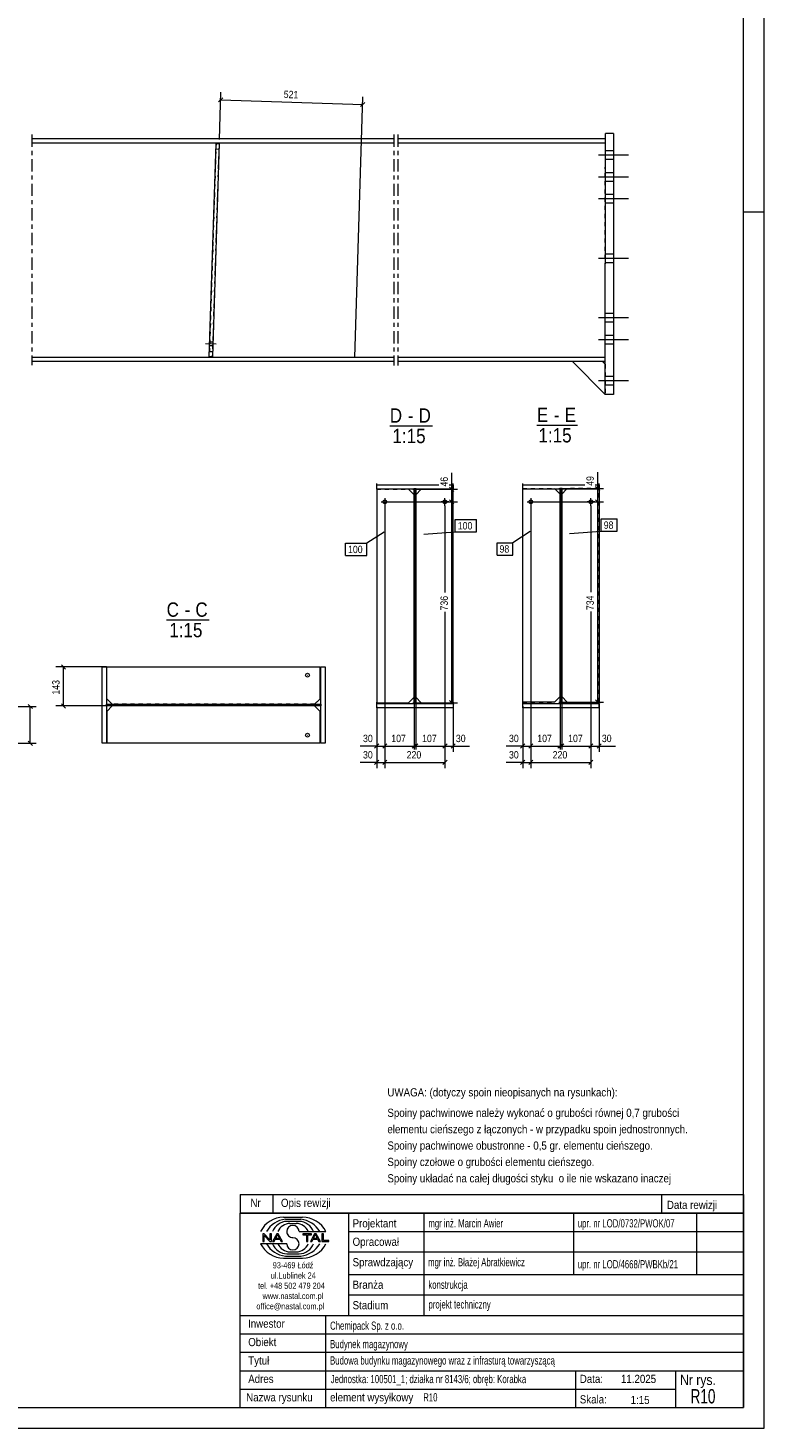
# Model space of a CAD drawing. Header units: millimetres. Extents: x 0 to 420, y 0 to 610.
# Tile 2 of 4: x 240 to 420, y 0 to 342. Entities that reach past the tile are written whole.
import ezdxf

# ---------------------------------------------------------------- set-up
doc = ezdxf.new("R2010")
doc.units = ezdxf.units.MM
for name, pattern in [('XKITLINE00', [0]), ('XKITLINE01', [4, 1, -1, 1, -1]), ('XKITLINE02', [4, 2, -2]), ('XKITLINE03', [6, 3, -1, 1, -1])]:
    doc.linetypes.add(name, pattern=pattern)
for name, color, linetype, lineweight in [('Arkusz rysunku', 3, 'Continuous', 0), ('Element', 2, 'Continuous', 0), ('Inny typ obiektu', 7, 'Continuous', 0), ('Wymiar', 4, 'Continuous', 0), ('Znak elementu', 2, 'Continuous', 0), ('Śruba', 3, 'Continuous', 0)]:
    doc.layers.add(name, color=color, linetype=linetype, lineweight=lineweight)
doc.styles.add('ARIAL', font='ARIAL.TTF')

msp = doc.modelspace()

# ---------------------------------------------------------------- linework, layer by layer
at = {"layer": 'Arkusz rysunku', "linetype": 'XKITLINE00', "lineweight": 0}
for p, q in [((420, 0), (420, 610)), ((415, 5), (415, 605)), ((420, 297), (415, 297)), ((5, 5), (415, 5)), ((0, 0), (420, 0))]:
    msp.add_line(p, q, dxfattribs=at)
at = {"layer": 'Element', "linetype": 'XKITLINE03', "lineweight": 0}
for p, q in [((241.16, 315.96), (241.16, 259.61)), ((329.56, 315.96), (329.56, 259.58)), ((330.56, 315.96), (330.56, 259.58))]:
    msp.add_line(p, q, dxfattribs=at)
at = {"layer": 'Element', "linetype": 'XKITLINE00', "lineweight": 0}
for p, q in [((241.16, 315.03), (329.56, 315.03)), ((330.56, 315.03), (381.24, 315.03)), ((381.22, 252.5), (381.24, 316.24)), ((383.24, 316.24), (381.24, 316.24)), ((383.24, 316.24), (383.22, 252.5)), ((241.16, 313.96), (329.56, 313.96)), ((284.49, 261.66), (286.14, 313.77)), ((286.94, 313.74), (285.29, 261.63)), ((286.94, 313.74), (286.14, 313.77)), ((330.56, 313.96), (381.24, 313.96)), ((241.16, 261.61), (329.56, 261.6)), ((329.56, 260.53), (241.16, 260.55)), ((285.29, 261.63), (284.49, 261.66)), ((330.56, 261.58), (381.23, 261.57)), ((381.23, 260.5), (330.56, 260.51)), ((373.23, 260.5), (381.22, 252.5)), ((380.56, 260.5), (381.23, 259.84)), ((383.22, 252.5), (381.22, 252.5)), ((325.38, 229.3), (325.38, 230.69)), ((325.38, 230.37), (340.6, 230.37)), ((325.38, 229.3), (325.38, 230.37)), ((325.38, 230.37), (340.6, 230.37)), ((344.05, 229.3), (325.38, 229.3)), ((344.05, 229.3), (325.38, 229.3)), ((325.38, 229.3), (325.38, 177.17)), ((333.19, 229.3), (334.52, 227.97)), ((334.52, 229.3), (334.52, 176.96)), ((334.52, 229.3), (334.92, 229.3)), ((334.52, 176.96), (334.52, 229.3)), ((334.52, 229.3), (334.92, 229.3)), ((334.92, 176.96), (334.92, 229.3)), ((334.92, 229.3), (334.92, 176.96)), ((336.25, 229.3), (334.92, 227.97)), ((343.12, 230.37), (344.05, 230.37)), ((343.12, 230.37), (344.05, 230.37)), ((344.05, 229.3), (344.05, 230.69)), ((344.05, 230.37), (344.05, 229.3)), ((344.05, 177.17), (344.05, 229.3)), ((361.05, 229.35), (361.05, 230.73)), ((361.05, 230.41), (376.26, 230.41)), ((361.05, 229.35), (361.05, 230.41)), ((361.05, 230.41), (376.26, 230.41)), ((379.71, 229.35), (361.05, 229.35)), ((379.71, 229.35), (361.05, 229.35)), ((361.05, 177.34), (361.05, 229.35)), ((368.98, 229.35), (370.18, 228.15)), ((370.18, 229.35), (370.18, 176.96)), ((370.18, 229.35), (370.58, 229.35)), ((370.18, 176.96), (370.18, 229.35)), ((370.18, 229.35), (370.58, 229.35)), ((370.58, 176.96), (370.58, 229.35)), ((370.58, 229.35), (370.58, 176.96)), ((370.58, 228.15), (371.78, 229.35)), ((378.78, 230.41), (379.71, 230.41)), ((378.78, 230.41), (379.71, 230.41)), ((379.71, 229.35), (379.71, 230.73)), ((379.71, 230.41), (379.71, 229.35)), ((379.71, 229.35), (379.71, 177.34)), ((259.4, 185.92), (258.33, 185.92)), ((258.33, 167.26), (258.33, 185.92)), ((258.33, 185.92), (259.4, 185.92)), ((258.33, 167.26), (258.33, 185.92)), ((259.4, 185.92), (259.4, 167.26)), ((259.4, 185.92), (259.4, 167.26)), ((259.42, 178.12), (259.42, 185.92)), ((259.42, 185.92), (259.45, 185.92)), ((259.45, 178.12), (259.45, 185.92)), ((259.45, 185.92), (311.56, 185.92)), ((311.56, 178.12), (311.56, 185.92)), ((311.72, 185.92), (312.78, 185.92)), ((311.72, 167.26), (311.72, 185.92)), ((311.72, 185.92), (312.78, 185.92)), ((311.72, 167.26), (311.72, 185.92)), ((312.78, 185.92), (312.78, 167.26)), ((312.78, 185.92), (312.78, 167.26)), ((260.76, 176.79), (259.42, 178.12)), ((259.42, 178.12), (259.45, 178.12)), ((259.45, 178.12), (260.78, 176.79)), ((310.23, 176.79), (311.56, 178.12)), ((334.52, 178.5), (333.18, 177.17)), ((334.92, 178.5), (336.25, 177.17)), ((370.18, 178.68), (368.85, 177.34)), ((370.58, 178.68), (371.91, 177.34)), ((259.4, 176.79), (311.72, 176.79)), ((259.4, 176.39), (259.4, 176.79)), ((259.4, 176.79), (311.72, 176.79)), ((259.4, 176.39), (259.4, 176.79)), ((311.72, 176.39), (259.4, 176.39)), ((311.72, 176.39), (259.4, 176.39)), ((259.42, 175.06), (260.76, 176.39)), ((259.45, 175.06), (259.42, 175.06)), ((259.42, 175.06), (259.42, 167.26)), ((260.78, 176.39), (259.45, 175.06)), ((259.45, 175.06), (259.45, 167.26)), ((311.56, 175.06), (310.23, 176.39)), ((311.56, 167.26), (311.56, 175.06)), ((311.72, 176.79), (311.72, 176.39)), ((311.72, 176.79), (311.72, 176.39)), ((325.38, 175.9), (325.38, 177.17)), ((325.38, 177.17), (333.18, 177.17)), ((325.38, 176.96), (344.05, 176.96)), ((325.38, 175.9), (325.38, 176.96)), ((325.38, 176.96), (344.05, 176.96)), ((344.05, 175.9), (325.38, 175.9)), ((344.05, 175.9), (325.38, 175.9)), ((334.52, 176.96), (334.92, 176.96)), ((334.92, 176.96), (334.52, 176.96)), ((336.25, 177.17), (344.05, 177.17)), ((344.05, 177.17), (344.05, 175.9)), ((344.05, 176.96), (344.05, 175.9)), ((368.85, 177.34), (361.05, 177.34)), ((361.05, 175.9), (361.05, 177.28)), ((361.05, 176.96), (379.71, 176.96)), ((361.05, 175.9), (361.05, 176.96)), ((361.05, 176.96), (379.71, 176.96)), ((379.71, 175.9), (361.05, 175.9)), ((379.71, 175.9), (361.05, 175.9)), ((370.18, 176.96), (370.58, 176.96)), ((370.58, 176.96), (370.18, 176.96)), ((371.91, 177.34), (379.71, 177.34)), ((379.71, 175.9), (379.71, 177.28)), ((379.71, 176.96), (379.71, 175.9)), ((259.4, 167.26), (258.33, 167.26)), ((259.4, 167.26), (258.33, 167.26)), ((311.56, 167.26), (259.42, 167.26)), ((312.78, 167.26), (311.72, 167.26)), ((312.78, 167.26), (311.72, 167.26))]:
    msp.add_line(p, q, dxfattribs=at)
at = {"layer": 'Element', "linetype": 'XKITLINE01', "lineweight": 0}
for p, q in [((381.24, 313.96), (381.24, 315.03)), ((241.16, 313.96), (329.56, 313.96)), ((286.14, 313.77), (284.49, 261.66)), ((285.29, 261.63), (286.94, 313.74)), ((286.09, 312.44), (286.89, 312.41)), ((286.09, 312.44), (286.89, 312.41)), ((286.14, 313.77), (286.94, 313.74)), ((330.56, 313.96), (381.24, 313.96)), ((381.23, 261.57), (381.24, 313.96)), ((241.16, 261.61), (329.56, 261.6)), ((284.49, 261.66), (285.29, 261.63)), ((284.53, 262.99), (285.33, 262.96)), ((284.53, 262.99), (285.33, 262.96)), ((330.56, 261.58), (381.23, 261.57)), ((380.56, 260.5), (373.23, 260.5)), ((381.23, 260.5), (381.23, 261.57)), ((381.23, 259.84), (381.23, 252.5)), ((381.23, 252.5), (381.22, 252.5)), ((325.38, 229.31), (333.18, 229.31)), ((325.38, 229.31), (325.38, 229.3)), ((325.38, 229.31), (325.38, 229.3)), ((333.18, 229.31), (333.19, 229.3)), ((333.18, 229.31), (333.19, 229.3)), ((334.52, 229.62), (334.52, 229.3)), ((334.92, 229.3), (334.92, 229.62)), ((344.05, 229.31), (336.25, 229.31)), ((336.25, 229.31), (336.25, 229.3)), ((336.25, 229.3), (336.25, 229.31)), ((344.05, 229.3), (344.05, 229.31)), ((344.05, 229.31), (344.05, 229.3)), ((361.05, 229.48), (368.85, 229.48)), ((361.05, 229.35), (361.05, 229.48)), ((361.05, 229.48), (368.85, 229.48)), ((368.85, 229.48), (368.98, 229.35)), ((370.18, 229.66), (370.18, 229.35)), ((370.58, 229.35), (370.58, 229.66)), ((371.91, 229.48), (370.58, 228.15)), ((379.71, 229.48), (371.91, 229.48)), ((371.91, 229.48), (379.71, 229.48)), ((379.71, 177.34), (379.71, 229.48)), ((334.52, 227.97), (334.52, 178.5)), ((334.92, 227.97), (334.92, 178.5)), ((370.18, 228.15), (370.18, 178.68)), ((370.58, 228.15), (370.58, 178.68)), ((259.4, 185.92), (259.4, 185.92)), ((311.54, 185.92), (311.54, 178.12)), ((311.54, 178.12), (310.2, 176.79)), ((311.54, 178.12), (311.56, 178.12)), ((310.23, 176.79), (260.76, 176.79)), ((310.23, 176.39), (260.76, 176.39)), ((311.54, 175.06), (310.2, 176.39)), ((311.56, 175.06), (311.54, 175.06)), ((311.54, 175.06), (311.54, 167.26)), ((325.38, 177.17), (325.38, 177.28)), ((344.05, 177.28), (344.05, 177.17)), ((361.05, 177.34), (368.85, 177.34)), ((371.91, 177.34), (379.71, 177.34)), ((259.4, 167.26), (259.4, 167.26))]:
    msp.add_line(p, q, dxfattribs=at)
at = {"layer": 'Inny typ obiektu', "linetype": 'XKITLINE00', "lineweight": 0}
for p, q in [((328.59, 244.83), (338.98, 244.83)), ((364.51, 245), (374.4, 245)), ((274.07, 197.42), (284.46, 197.42)), ((292, 57), (292, 52.5)), ((292, 57), (415, 57)), ((300, 57), (300, 52.5)), ((395, 57), (395, 52.5)), ((415, 57), (415, 52.5)), ((415, 52.5), (292, 52.5)), ((292, 5), (292, 52.5)), ((292, 52.5), (415, 52.5)), ((302.62, 51.49), (307.23, 51.5)), ((318.5, 52.5), (318.5, 27.5)), ((337, 27.5), (337, 52.5)), ((373.5, 52.5), (373.5, 37.5)), ((403.5, 52.5), (403.5, 37.5)), ((415, 52.5), (415, 5)), ((303.07, 50.99), (306.86, 51)), ((303.46, 50.49), (306.45, 50.49)), ((304.2, 49.98), (305.73, 49.99)), ((306.42, 47.99), (312.98, 47.99)), ((318.5, 48), (415, 48)), ((303.43, 45.01), (297, 45.01)), ((297.93, 47.44), (297.57, 47.44)), ((297.57, 47.44), (297.57, 45.56)), ((297.57, 45.56), (297.9, 45.56)), ((297.9, 47.04), (299.29, 45.56)), ((297.9, 45.56), (297.9, 47.04)), ((299.31, 45.96), (297.93, 47.44)), ((299.29, 45.56), (299.65, 45.56)), ((299.65, 47.44), (299.31, 47.44)), ((299.31, 47.44), (299.31, 45.96)), ((299.65, 45.56), (299.65, 47.44)), ((300.96, 47.44), (299.94, 45.56)), ((299.94, 45.56), (300.31, 45.56)), ((300.31, 45.56), (300.61, 46.13)), ((300.61, 46.13), (301.71, 46.13)), ((300.71, 46.33), (301.14, 47.24)), ((301.6, 46.33), (300.71, 46.33)), ((301.33, 47.44), (300.96, 47.44)), ((301.14, 47.24), (301.6, 46.33)), ((302.41, 45.56), (301.33, 47.44)), ((301.71, 46.13), (302.02, 45.56)), ((302.02, 45.56), (302.41, 45.56)), ((309.43, 47.44), (307.34, 47.44)), ((307.34, 47.44), (307.34, 47.22)), ((307.34, 47.22), (308.21, 47.22)), ((308.21, 47.22), (308.21, 45.56)), ((308.21, 45.56), (308.56, 45.56)), ((308.56, 45.56), (308.56, 47.22)), ((308.56, 47.22), (309.43, 47.22)), ((310.21, 47.44), (309.2, 45.56)), ((309.2, 45.56), (309.57, 45.56)), ((309.43, 47.22), (309.43, 47.44)), ((309.57, 45.56), (309.86, 46.13)), ((309.86, 46.13), (310.96, 46.13)), ((309.96, 46.33), (310.39, 47.24)), ((310.86, 46.33), (309.96, 46.33)), ((310.59, 47.44), (310.21, 47.44)), ((310.4, 47.24), (310.39, 47.24)), ((310.4, 47.24), (310.86, 46.33)), ((311.67, 45.56), (310.59, 47.44)), ((310.96, 46.13), (311.27, 45.56)), ((311.27, 45.56), (311.67, 45.56)), ((312.36, 47.44), (312.01, 47.44)), ((312.01, 47.44), (312.01, 45.56)), ((312.01, 45.56), (313.66, 45.56)), ((312.36, 45.78), (312.36, 47.44)), ((313.66, 45.78), (312.36, 45.78)), ((313.66, 45.56), (313.66, 45.78)), ((302.62, 41.51), (307.23, 41.5)), ((303.07, 42.01), (306.86, 42)), ((303.46, 42.51), (306.45, 42.51)), ((304.2, 43.02), (305.73, 43.01)), ((318.5, 43), (415, 43)), ((318.5, 37.5), (415, 37.5)), ((318.5, 32.5), (415, 32.5)), ((292, 27.5), (415, 27.5)), ((313, 5), (313, 27.5)), ((292, 23), (415, 23)), ((292, 18.5), (415, 18.5)), ((292, 14), (415, 14)), ((374, 5), (374, 14)), ((398.5, 5), (398.5, 14)), ((292, 9.5), (398.5, 9.5)), ((292, 5), (415, 5))]:
    msp.add_line(p, q, dxfattribs=at)
for centre, radius, start, end in [((302.72, 45.08), 6.42, 90.8317, 153.0136), ((307.25, 45.07), 6.43, 27.0191, 90.199), ((303.67, 45), 6.02, 95.7347, 150.2266), ((303.7, 46.42), 4.07, 93.3428, 157.3393), ((304.33, 46.6), 3.38, 92.229, 155.8008), ((304.92, 47.99), 1.49, 0.0741, 179.9259), ((304.92, 47.99), 1.49, 179.9259, 270), ((305.59, 46.6), 3.39, 24.2351, 87.5913), ((306.22, 46.41), 4.08, 22.7023, 86.7527), ((306.24, 44.98), 6.04, 29.8256, 84.1252), ((302.72, 47.92), 6.42, 206.9864, 269.1683), ((303.67, 48), 6.02, 209.7734, 264.2653), ((303.7, 46.58), 4.07, 202.6607, 266.6572), ((304.33, 46.4), 3.38, 204.1992, 267.771), ((304.92, 45.01), 1.49, 180.0741, 359.9259), ((304.92, 45), 1.49, 0.0741, 90), ((305.59, 46.4), 3.39, 272.4087, 335.7649), ((306.22, 46.59), 4.08, 273.2473, 337.2977), ((306.24, 48.02), 6.04, 275.8748, 330.1744), ((307.25, 47.93), 6.43, 269.801, 332.9809)]:
    msp.add_arc(centre, radius, start, end, dxfattribs=at)
at = {"layer": 'Wymiar', "linetype": 'XKITLINE00', "lineweight": 0}
for p, q in [((287.8, 324.92), (286.75, 323.93)), ((286.97, 314.74), (287.33, 326.28)), ((320.02, 261.54), (322.03, 325.19)), ((287.27, 324.42), (321.97, 323.33)), ((322.5, 323.82), (321.45, 322.83)), ((343.72, 229.31), (343.72, 233.33)), ((343.72, 229.31), (343.72, 233.33)), ((379.38, 229.48), (379.38, 233.5)), ((379.38, 229.48), (379.38, 233.5)), ((334.18, 229.31), (345.16, 229.31)), ((343.21, 229.82), (344.23, 228.8)), ((343.72, 226.23), (343.72, 229.31)), ((369.85, 229.48), (380.82, 229.48)), ((378.87, 229.99), (379.89, 228.97)), ((379.38, 226.23), (379.38, 229.48)), ((328.38, 226.23), (345.16, 226.23)), ((328.38, 226.23), (345.16, 226.23)), ((343.21, 226.74), (344.23, 225.72)), ((343.21, 226.74), (344.23, 225.72)), ((343.72, 177.17), (343.72, 226.23)), ((364.05, 226.23), (380.82, 226.23)), ((364.05, 226.23), (380.82, 226.23)), ((378.87, 226.74), (379.89, 225.72)), ((378.87, 226.74), (379.89, 225.72)), ((379.38, 177.34), (379.38, 226.23)), ((327.38, 225.23), (327.38, 161.15)), ((327.38, 225.23), (327.38, 161.15)), ((327.38, 225.23), (327.38, 165.15)), ((327.38, 225.23), (327.38, 165.15)), ((342.05, 225.23), (342.05, 204.06)), ((342.05, 225.23), (342.05, 204.06)), ((342.05, 225.23), (342.05, 204.06)), ((363.05, 225.23), (363.05, 161.15)), ((363.05, 225.23), (363.05, 161.15)), ((363.05, 225.23), (363.05, 165.15)), ((363.05, 225.23), (363.05, 165.15)), ((377.72, 225.23), (377.72, 204.15)), ((377.72, 225.23), (377.72, 204.15)), ((377.72, 225.23), (377.72, 204.15)), ((342.05, 199.34), (342.05, 161.15)), ((342.05, 199.34), (342.05, 165.15)), ((342.05, 199.34), (342.05, 165.15)), ((377.72, 199.42), (377.72, 161.15)), ((377.72, 199.42), (377.72, 165.15)), ((377.72, 199.42), (377.72, 165.15)), ((258.45, 185.92), (247.01, 185.92)), ((248.36, 186.43), (249.38, 185.41)), ((248.87, 176.39), (248.87, 185.92)), ((378.87, 177.85), (379.89, 176.83)), ((227.12, 176.26), (242.19, 176.26)), ((240.24, 176.76), (241.26, 175.75)), ((240.75, 167.26), (240.75, 176.26)), ((259.78, 176.39), (247.01, 176.39)), ((248.36, 176.9), (249.38, 175.88)), ((325.38, 176.17), (325.38, 161.15)), ((325.38, 176.17), (325.38, 165.15)), ((334.18, 177.17), (345.16, 177.17)), ((334.52, 177.5), (334.52, 165.71)), ((334.92, 177.5), (334.92, 165.71)), ((343.21, 177.68), (344.23, 176.66)), ((344.05, 176.17), (344.05, 165.15)), ((361.05, 176.34), (361.05, 161.15)), ((361.05, 176.34), (361.05, 165.15)), ((369.85, 177.34), (380.82, 177.34)), ((370.18, 177.68), (370.18, 165.71)), ((370.58, 177.68), (370.58, 165.71)), ((379.71, 176.34), (379.71, 165.15)), ((240.24, 167.76), (241.26, 166.75)), ((226.87, 167.26), (242.19, 167.26)), ((325.38, 166.59), (321.36, 166.59)), ((325.38, 166.59), (321.36, 166.59)), ((325.89, 167.1), (324.87, 166.08)), ((325.38, 166.59), (327.38, 166.59)), ((327.89, 167.1), (326.87, 166.08)), ((327.89, 167.1), (326.87, 166.08)), ((327.38, 166.59), (334.52, 166.59)), ((335.03, 167.1), (334.01, 166.08)), ((335.43, 167.1), (334.41, 166.08)), ((334.92, 166.59), (342.05, 166.59)), ((342.56, 167.1), (341.54, 166.08)), ((342.56, 167.1), (341.54, 166.08)), ((342.05, 166.59), (344.05, 166.59)), ((344.56, 167.1), (343.54, 166.08)), ((344.05, 166.59), (348.07, 166.59)), ((344.05, 166.59), (348.07, 166.59)), ((361.05, 166.59), (357.03, 166.59)), ((361.05, 166.59), (357.03, 166.59)), ((361.56, 167.1), (360.54, 166.08)), ((361.05, 166.59), (363.05, 166.59)), ((363.56, 167.1), (362.54, 166.08)), ((363.56, 167.1), (362.54, 166.08)), ((363.05, 166.59), (370.18, 166.59)), ((370.69, 167.1), (369.67, 166.08)), ((371.09, 167.1), (370.07, 166.08)), ((370.58, 166.59), (377.72, 166.59)), ((378.22, 167.1), (377.21, 166.08)), ((378.22, 167.1), (377.21, 166.08)), ((377.72, 166.59), (379.71, 166.59)), ((380.22, 167.1), (379.21, 166.08)), ((379.71, 166.59), (383.74, 166.59)), ((379.71, 166.59), (383.74, 166.59)), ((325.38, 162.59), (321.36, 162.59)), ((325.38, 162.59), (321.36, 162.59)), ((325.89, 163.1), (324.87, 162.08)), ((325.38, 162.59), (327.38, 162.59)), ((327.89, 163.1), (326.87, 162.08)), ((327.89, 163.1), (326.87, 162.08)), ((327.38, 162.59), (342.05, 162.59)), ((342.56, 163.1), (341.54, 162.08)), ((361.05, 162.59), (357.03, 162.59)), ((361.05, 162.59), (357.03, 162.59)), ((361.56, 163.1), (360.54, 162.08)), ((361.05, 162.59), (363.05, 162.59)), ((363.56, 163.1), (362.54, 162.08)), ((363.56, 163.1), (362.54, 162.08)), ((363.05, 162.59), (377.72, 162.59)), ((378.22, 163.1), (377.21, 162.08))]:
    msp.add_line(p, q, dxfattribs=at)
at = {"layer": 'Znak elementu', "linetype": 'XKITLINE00', "lineweight": 0}
for p, q in [((336.86, 218.32), (344.59, 218.89)), ((344.59, 221.89), (349.79, 221.89)), ((344.59, 218.89), (344.59, 221.89)), ((344.59, 218.89), (349.79, 218.89)), ((349.79, 218.89), (349.79, 221.89)), ((362.9, 218.98), (358.66, 216.24)), ((372.52, 218.49), (380.25, 219.06)), ((380.25, 222.06), (384.12, 222.06)), ((380.25, 219.06), (380.25, 222.06)), ((380.25, 219.06), (384.12, 219.06)), ((384.12, 219.06), (384.12, 222.06)), ((317.78, 216.12), (322.99, 216.12)), ((317.78, 213.12), (317.78, 216.12)), ((327.23, 218.86), (322.99, 216.12)), ((322.99, 213.12), (322.99, 216.12)), ((354.79, 216.24), (358.66, 216.24)), ((354.79, 213.24), (354.79, 216.24)), ((358.66, 213.24), (358.66, 216.24)), ((317.78, 213.12), (322.99, 213.12)), ((354.79, 213.24), (358.66, 213.24))]:
    msp.add_line(p, q, dxfattribs=at)
at = {"layer": 'Śruba', "linetype": 'XKITLINE00', "lineweight": 0}
for p, q in [((383.24, 311.97), (381.24, 311.97)), ((383.24, 311.97), (381.24, 311.97)), ((383.24, 311.97), (381.24, 311.97)), ((383.24, 311.97), (381.24, 311.97)), ((386.91, 310.9), (379.57, 310.9)), ((386.91, 310.9), (379.57, 310.9)), ((386.91, 310.9), (379.57, 310.9)), ((386.91, 310.9), (379.57, 310.9)), ((383.24, 309.84), (381.24, 309.84)), ((383.24, 309.84), (381.24, 309.84)), ((383.24, 309.84), (381.24, 309.84)), ((383.24, 309.84), (381.24, 309.84)), ((386.91, 305.57), (379.57, 305.57)), ((386.91, 305.57), (379.57, 305.57)), ((386.91, 305.57), (379.57, 305.57)), ((386.91, 305.57), (379.57, 305.57)), ((383.24, 306.64), (381.24, 306.64)), ((383.24, 306.64), (381.24, 306.64)), ((383.24, 306.64), (381.24, 306.64)), ((383.24, 306.64), (381.24, 306.64)), ((383.24, 304.5), (381.24, 304.5)), ((383.24, 304.5), (381.24, 304.5)), ((383.24, 304.5), (381.24, 304.5)), ((383.24, 304.5), (381.24, 304.5)), ((383.24, 301.3), (381.24, 301.3)), ((383.24, 301.3), (381.24, 301.3)), ((386.9, 300.23), (379.57, 300.24)), ((386.9, 300.23), (379.57, 300.24)), ((383.24, 299.17), (381.24, 299.17)), ((383.24, 299.17), (381.24, 299.17)), ((386.9, 285.7), (379.57, 285.7)), ((386.9, 285.7), (379.57, 285.7)), ((383.23, 286.77), (381.23, 286.77)), ((383.23, 286.77), (381.23, 286.77)), ((383.23, 284.64), (381.23, 284.64)), ((383.23, 284.64), (381.23, 284.64)), ((386.9, 271.17), (379.56, 271.17)), ((386.9, 271.17), (379.56, 271.17)), ((383.23, 272.24), (381.23, 272.24)), ((383.23, 272.24), (381.23, 272.24)), ((383.23, 270.1), (381.23, 270.1)), ((383.23, 270.1), (381.23, 270.1)), ((383.23, 266.9), (381.23, 266.9)), ((383.23, 266.9), (381.23, 266.9)), ((383.23, 266.9), (381.23, 266.9)), ((383.23, 266.9), (381.23, 266.9)), ((283.54, 264.94), (286.2, 264.85)), ((284.58, 264.44), (285.38, 264.41)), ((284.61, 265.37), (285.41, 265.35)), ((386.89, 265.83), (379.56, 265.84)), ((386.89, 265.83), (379.56, 265.84)), ((386.89, 265.83), (379.56, 265.84)), ((386.89, 265.83), (379.56, 265.84)), ((383.23, 264.77), (381.23, 264.77)), ((383.23, 264.77), (381.23, 264.77)), ((383.23, 264.77), (381.23, 264.77)), ((383.23, 264.77), (381.23, 264.77)), ((383.23, 256.9), (381.23, 256.9)), ((383.23, 256.9), (381.23, 256.9)), ((383.23, 256.9), (381.23, 256.9)), ((383.23, 256.9), (381.23, 256.9)), ((386.89, 255.83), (379.56, 255.84)), ((386.89, 255.83), (379.56, 255.84)), ((386.89, 255.83), (379.56, 255.84)), ((386.89, 255.83), (379.56, 255.84)), ((383.23, 254.77), (381.23, 254.77)), ((383.23, 254.77), (381.23, 254.77)), ((383.23, 254.77), (381.23, 254.77)), ((383.23, 254.77), (381.23, 254.77)), ((326.45, 226.23), (328.32, 226.23)), ((327.38, 227.17), (327.38, 225.3)), ((342.98, 226.23), (341.12, 226.23)), ((342.05, 225.3), (342.05, 227.17)), ((362.11, 226.23), (363.98, 226.23)), ((363.05, 227.16), (363.05, 225.3)), ((378.65, 226.23), (376.78, 226.23)), ((377.72, 225.3), (377.72, 227.16)), ((308.43, 183.92), (308.51, 183.92)), ((308.43, 169.26), (308.51, 169.26))]:
    msp.add_line(p, q, dxfattribs=at)
at = {"layer": 'Śruba', "linetype": 'XKITLINE02', "lineweight": 0}
for p, q in [((283.54, 264.94), (286.2, 264.85)), ((284.58, 264.44), (285.38, 264.41)), ((284.61, 265.37), (285.41, 265.35))]:
    msp.add_line(p, q, dxfattribs=at)
at = {"layer": 'Śruba', "linetype": 'XKITLINE00', "lineweight": 0}
for centre in [(327.38, 226.23), (342.05, 226.23), (363.05, 226.23), (377.72, 226.23), (308.49, 183.92), (308.49, 169.26)]:
    msp.add_circle(centre, 0.467, dxfattribs=at)

# ---------------------------------------------------------------- texts
at = {"layer": 'Inny typ obiektu', "style": 'ARIAL'}
for s, height, width, p in [('D', 3.5, 0.85, (328.59, 245.58)), ('-', 3.5, 0.85, (333.01, 245.58)), ('D', 3.5, 0.85, (335.61, 245.58)), ('E', 3.5, 0.85, (364.51, 245.75)), ('-', 3.5, 0.85, (368.68, 245.75)), ('E', 3.5, 0.85, (371.28, 245.75)), ('1:15', 3.5, 0.85, (329.24, 240.58)), ('1:15', 3.5, 0.85, (364.91, 240.75)), ('C', 3.5, 0.85, (274.07, 198.17)), ('-', 3.5, 0.85, (278.49, 198.17)), ('C', 3.5, 0.85, (281.09, 198.17)), ('1:15', 3.5, 0.85, (274.72, 193.17)), ('UWAGA: (dotyczy spoin nieopisanych na rysunkach):', 2, 0.85, (328, 81)), ('Spoiny pachwinowe należy wykonać o grubości równej 0,7 grubości', 2, 0.85, (328, 76)), ('elementu cieńszego z łączonych - w przypadku spoin jednostronnych.', 2, 0.85, (328, 72)), ('Spoiny pachwinowe obustronne - 0,5 gr. elementu cieńszego.', 2, 0.85, (328, 68)), ('Spoiny czołowe o grubości elementu cieńszego.', 2, 0.85, (328, 64)), ('Spoiny układać na całej długości styku  o ile nie wskazano inaczej', 2, 0.85, (328, 60)), ('Nr', 2, 0.85, (294.54, 54)), ('Opis rewizji', 2, 0.85, (302, 54)), ('Data rewizji', 2, 0.85, (396.28, 53.5)), ('mgr inż. Marcin Awier', 2, 0.68, (338, 49)), ('Projektant', 2, 0.85, (319.5, 49)), ('upr. nr LOD/0732/PWOK/07', 2, 0.68, (374.5, 49)), ('Opracował', 2, 0.85, (319.5, 44.5)), ('Sprawdzający', 2, 0.85, (319.5, 39.5)), ('mgr inż. Błażej Abratkiewicz', 2, 0.68, (337.94, 39.5)), ('upr. nr LOD/4668/PWBKb/21', 2, 0.68, (374.5, 39)), ('ul.Lublinek 24', 1.5, 0.85, (299.5, 36.5)), ('93-469 Łódź', 1.5, 0.85, (300, 39)), ('tel. +48 502 479 204', 1.5, 0.85, (296.41, 34)), ('Branża', 2, 0.85, (319.5, 34)), ('konstrukcja', 2, 0.68, (338, 34)), ('www.nastal.com.pl', 1.5, 0.85, (297.5, 31.5)), ('Stadium', 2, 0.85, (319.5, 29)), ('projekt techniczny', 2, 0.68, (338.04, 29.19)), ('office@nastal.com.pl', 1.5, 0.85, (296, 29)), ('Inwestor', 2, 0.85, (293.96, 24.5)), ('Chemipack Sp. z o.o.', 2, 0.68, (314, 24)), ('Obiekt', 2, 0.85, (294, 20)), ('Budynek magazynowy', 2, 0.68, (314, 19.5)), ('Tytuł', 2, 0.85, (294, 15.5)), ('Budowa budynku magazynowego wraz z infrasturą towarzyszącą', 2, 0.68, (314, 15.5)), ('Adres', 2, 0.85, (294, 11)), ('Jednostka: 100501_1; działka nr 8143/6; obręb: Korabka', 2, 0.68, (314.16, 10.96)), ('Data:', 2, 0.85, (375, 11)), ('11.2025', 2, 0.85, (385.06, 11)), ('Nr rys.', 2.5, 0.85, (399.5, 10.5)), ('Nazwa rysunku', 2, 0.85, (293.5, 6.5)), ('element wysyłkowy', 2, 0.85, (314, 6.5)), ('R10', 2, 0.68, (336.75, 6.5)), ('Skala:', 2, 0.85, (375, 6)), ('1:15', 2, 0.85, (387.42, 5.85)), ('R10', 3.5, 0.68, (402.04, 6))]:
    msp.add_text(s, height=height, dxfattribs=dict(at, width=width)).set_placement(p)
at = {"layer": 'Wymiar', "style": 'ARIAL', "width": 0.85}
for s, rotation, p in [('521', -1.8105, (302.65, 324.9)), ('46', 90.0002, (342.76, 229.98)), ('49', 90.0002, (378.42, 230.16)), ('736', 90.0002, (342.76, 199.7)), ('734', 90.0002, (378.42, 199.78)), ('143', 90.0002, (247.91, 179.15))]:
    msp.add_text(s, height=1.8, rotation=rotation, dxfattribs=at).set_placement(p)
for s, p in [('30', (322.04, 167.55)), ('107', (328.95, 167.55)), ('107', (336.48, 167.55)), ('30', (344.73, 167.55)), ('30', (357.7, 167.55)), ('107', (364.61, 167.55)), ('107', (372.15, 167.55)), ('30', (380.39, 167.55)), ('30', (322.04, 163.55)), ('220', (332.71, 163.55)), ('30', (357.7, 163.55)), ('220', (368.38, 163.55))]:
    msp.add_text(s, height=1.8, dxfattribs=at).set_placement(p)
at = {"layer": 'Znak elementu', "style": 'ARIAL', "width": 0.85}
for s, p in [('100', (345.19, 219.49)), ('98', (380.85, 219.66)), ('100', (318.38, 213.72)), ('98', (355.39, 213.84))]:
    msp.add_text(s, height=1.8, dxfattribs=at).set_placement(p)

doc.saveas('drawing.dxf')
